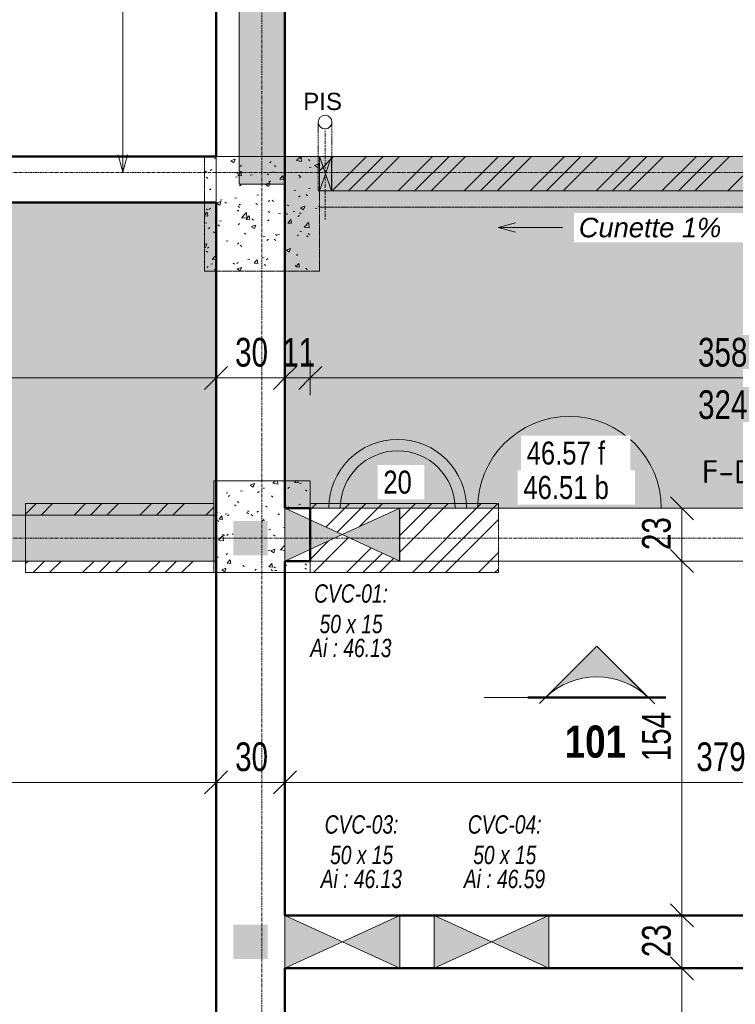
# Model space of a CAD drawing. Header units: millimetres. Extents: x 8507 to 240958, y -8745 to 78383.
# Tile 21 of 71: x 62118 to 65235, y 59709 to 63996. Entities that reach past the tile are written whole.
import ezdxf

# ---------------------------------------------------------------- set-up
doc = ezdxf.new("R2010")
doc.units = ezdxf.units.MM
for name, pattern in [('Caché', [7.14375, 4.7625, -2.38125]), ('Centre', [31.75, 6.35, -4.7625, 15.875, -4.7625]), ('Ligne de quadrillage', [22.225, 12.7, -3.175, 3.175, -3.175]), ('Tiret 1_16_', [3.175, 1.5875, -1.5875]), ('tiret perso', [2.6, 1.3, -1.3])]:
    doc.linetypes.add(name, pattern=pattern)
for name, color, linetype, lineweight in [('A-ANNO-DIMS', 211, 'Continuous', 9), ('A-ANNO-DIMS-50', 211, 'Continuous', 9), ('A-DETL', 90, 'Continuous', 5), ('A-DETL-CNTR', 5, 'Centre', 5), ('A-DETL-GENF', 92, 'Continuous', 5), ('A-DETL-HDLN', 90, 'Caché', 5), ('A-DETL-MBND', 5, 'Continuous', 5), ('A-DETL-THIN', 151, 'Continuous', 5), ('A-DOOR', 31, 'Continuous', 9), ('A-DOOR-IDEN', 31, 'Continuous', 9), ('A-FLOR', 192, 'Continuous', 5), ('A-FLOR-IDEN', 11, 'Continuous', 9), ('A-GENM-IDEN', 13, 'Continuous', 9), ('A-WALL', 113, 'Continuous', 9), ('G-ANNO-SYMB', 111, 'Continuous', 9), ('G-ANNO-TEXT', 231, 'Continuous', 9), ('S-GRID', 1, 'Continuous', 9)]:
    doc.layers.add(name, color=color, linetype=linetype, lineweight=lineweight)
doc.styles.add('Arial Narrow_4', font='ARIALN.TTF', dxfattribs={"width": 0.9, "height": 125})
doc.styles.add('Arial Narrow_B_2', font='ARIALNB.TTF', dxfattribs={"height": 140})
doc.styles.add('Arial_1', font='arial.ttf', dxfattribs={"width": 0.8, "height": 100})
doc.styles.add('Arial_2', font='arial.ttf', dxfattribs={"height": 75})
doc.styles.add('Arial_I_1', font='ariali.ttf', dxfattribs={"height": 85})
doc.styles.add('Arial_I_2', font='ariali.ttf', dxfattribs={"width": 0.75, "height": 80})
doc.styles.add('ISOCPEUR', font='isocpeur.ttf', dxfattribs={"height": 100})
doc.dimstyles.new('AB6_1_50_-_GB', dxfattribs={"dimscale": 304.8, "dimtxt": 127.928872, "dimasz": 0.328084, "dimexe": 0.246063, "dimexo": 0.0625, "dimgap": 0.04101, "dimtad": 1, "dimdec": 0, "dimlfac": 0.1, "dimdsep": 46, "dimtxsty": 'Arial Narrow_4', "dimblk1": 'OBLIQUE', "dimblk2": 'OBLIQUE', "dimsah": 1, "dimcen": 0.09, "dimazin": 0, "dimtfac": 1, "dimtdec": 4, "dimtix": 1, "dimtmove": 0, "dimatfit": 3, "dimfxl": 0.246063, "dimfxlon": 1, "dimtvp": 1, "dimtolj": 1, "dimtzin": 0, "dimarcsym": 2})
pattern_1 = [(45, (64631.8, -542.27), (-143.6841, 143.6841), []), (45, (64703.64, -542.27), (-143.6841, 143.6841), []), (45, (64775.48, -542.27), (-143.6841, 143.6841), [])]
pattern_2 = [(50, (64631.8, -542.27), (182.18467, -15.9391), [19.05, -209.55]), (355, (64631.8, -542.27), (-35.24243, 191.0566), [15.24, -167.64]), (100.451, (64646.98, -543.6), (146.9425, 175.1167), [16.19, -178.09]), (46.184, (64631.8, -491.47), (271.0789, -42.0433), [28.575, -314.325]), (96.636, (64654.4, -494.97), (237.4025, 247.4272), [24.285, -267.135]), (351.184, (64631.8, -491.47), (237.4046, 247.4251), [22.86, -251.46]), (21, (64657.2, -504.17), (151.61488, -102.26552), [19.05, -209.55]), (326, (64657.2, -504.17), (61.80236, 184.18774), [15.24, -167.64]), (71.451, (64669.83, -512.7), (213.41706, 81.92137), [16.19, -178.09]), (37.5, (64631.8, -542.27), (3.088323, 84.555076), [8.382, -157.226, 8.382, -161.798, -168.275]), (37.5, (64631.8, -542.27), (3.088323, 84.555076), [-335.788, 8.382, -159.893]), (7.5, (64631.8, -542.27), (66.81944, 100.18075), [8.382, -88.646, 8.382, -153.416, -64.135]), (7.5, (64631.8, -542.27), (66.81944, 100.18075), [-258.826, 8.382, -55.753]), (327.5, (64575.156, -542.27), (135.59049, -5.72891), [8.382, -55.118, 8.382, -189.738, -262.89]), (327.5, (64575.156, -542.27), (135.59049, -5.72891), [-261.62, 8.382, -254.508]), (317.5, (64549.76, -542.27), (148.12889, 25.42676), [8.382, -74.168, 8.382, -123.19, -186.69]), (317.5, (64549.76, -542.27), (148.12889, 25.42676), [-214.122, 8.382, -178.308])]
pattern_3 = [(0, (64631.8, -542.27), (0, 101.6), [3.353, -98.247]), (0, (64682.6, -491.47), (0, 101.6), [3.353, -98.247])]

# ---------------------------------------------------------------- blocks, each defined once
blk = doc.blocks.new('G_PORTE_BA - F-DRV-3009778-R-1 variante')
at = {"layer": 'A-DOOR'}
for p, q in [((-1790, -115), (-1790, 115)), ((-1790, 115), (1790, 115)), ((1790, 115), (1790, -115)), ((1790, -115), (-1790, -115))]:
    blk.add_line(p, q, dxfattribs=at)
blk = doc.blocks.new('ECBIM_BIM_RESA VOILE RECTANGULAIRE - ECBIM_BIM_RESA VOILE RECTANGULAIRE-3115785-R-1 variante')
at = {"layer": 'A-DETL-MBND'}
for points in [[(-3838.1, 59865.6), (-3588.1, 59980.6), (-3838.1, 60095.6)], [(-3338.1, 59865.6), (-3338.1, 60095.6), (-3588.1, 59980.6)]]:
    blk.add_hatch(color=256, dxfattribs=at).paths.add_polyline_path(points)
for p, q in [((-3838.1, 59865.6), (-3838.1, 60095.6)), ((-3838.1, 60095.6), (-3588.1, 59980.6)), ((-3588.1, 59980.6), (-3338.1, 60095.6)), ((-3338.1, 60095.6), (-3338.1, 59865.6)), ((-3588.1, 59980.6), (-3838.1, 59865.6)), ((-3338.1, 59865.6), (-3588.1, 59980.6))]:
    blk.add_line(p, q, dxfattribs=at)
blk = doc.blocks.new('ECBIM_BIM_RESA VOILE RECTANGULAIRE - Resa_ 30x15-3116653-R-1 variante')
at = {"layer": 'A-DETL-MBND'}
for points in [[(-3838.4, 61638.6), (-3588.4, 61753.6), (-3838.4, 61868.6)], [(-3338.4, 61638.6), (-3338.4, 61868.6), (-3588.4, 61753.6)]]:
    blk.add_hatch(color=256, dxfattribs=at).paths.add_polyline_path(points)
for p, q in [((-3838.4, 61638.6), (-3838.4, 61868.6)), ((-3838.4, 61868.6), (-3588.4, 61753.6)), ((-3588.4, 61753.6), (-3338.4, 61868.6)), ((-3338.4, 61868.6), (-3338.4, 61638.6)), ((-3588.4, 61753.6), (-3838.4, 61638.6)), ((-3338.4, 61638.6), (-3588.4, 61753.6))]:
    blk.add_line(p, q, dxfattribs=at)
blk = doc.blocks.new('ECBIM_BIM_RESA VOILE RECTANGULAIRE - Pissette 5x5-3025178-R-1 variante')
at = {"layer": 'A-DETL-MBND'}
for points in [[(-3688.1, 63250.2), (-3661.8, 63325.2), (-3688.1, 63400.2)], [(-3635.6, 63250.2), (-3635.6, 63400.2), (-3661.8, 63325.2)]]:
    blk.add_hatch(color=256, dxfattribs=at).paths.add_polyline_path(points)
for p, q in [((-3688.1, 63250.2), (-3688.1, 63400.2)), ((-3688.1, 63400.2), (-3661.8, 63325.2)), ((-3661.8, 63325.2), (-3635.6, 63400.2)), ((-3635.6, 63400.2), (-3635.6, 63250.2)), ((-3661.8, 63325.2), (-3688.1, 63250.2)), ((-3635.6, 63250.2), (-3661.8, 63325.2))]:
    blk.add_line(p, q, dxfattribs=at)
blk = doc.blocks.new('Coupe - Extrémité de la ligne de coupe - Pleine AB6-966899-R-1 variante')
at = {"layer": 'G-ANNO-SYMB'}
h = blk.add_hatch(color=256, dxfattribs=at)
edge = h.paths.add_edge_path()
edge.add_line((-6, 4.485), (-1.515, 0))
edge.add_arc((-6, -4.699), 6.496, 46.33082, 133.66918)
edge.add_line((-10.485, 0), (-6, 4.485))
for p, q in [((-6, 4.485), (-11.045, -0.559)), ((-6, 4.485), (-10.485, 0)), ((-6, 4.485), (-1.009, -0.506)), ((-1.515, 0), (-6, 4.485)), ((-12, 0.05), (0, 0.05)), ((-12, 0), (0, 0)), ((-12, 0), (-10.485, 0)), ((-12, -0.05), (0, -0.05)), ((0, 0), (-1.515, 0))]:
    blk.add_line(p, q, dxfattribs=at)
blk.add_arc((-6, -4.699), 6.496, 46.33082, 133.66918, dxfattribs=at)
blk = doc.blocks.new('DIMBLOCK17-R-1 variante')
at = {"layer": 'A-ANNO-DIMS-50'}
for p, q in [((63383.7, 62436.3), (63383.7, 62511.3)), ((66963.7, 62436.3), (66963.7, 62511.3)), ((66963.7, 62436.3), (63383.7, 62436.3)), ((63383.7, 62436.3), (63383.7, 62361.3)), ((66963.7, 62436.3), (66963.7, 62361.3))]:
    blk.add_line(p, q, dxfattribs=at)
at = {"layer": 'A-ANNO-DIMS-50', "lineweight": 18}
for p, q in [((63383.7, 62436.3), (63433.7, 62486.3)), ((66963.7, 62436.3), (67013.7, 62486.3)), ((63383.7, 62436.3), (63333.7, 62386.3)), ((66963.7, 62436.3), (66913.7, 62386.3))]:
    blk.add_line(p, q, dxfattribs=at)
at = {"layer": 'A-ANNO-DIMS-50', "color": 0, "char_height": 125, "width": 241.237, "attachment_point": 1, "line_spacing_factor": 0.974696, "style": 'Arial Narrow_4'}
for s, insert in [('358', (65073.1, 62610.4)), ('324', (65073.1, 62382.3))]:
    blk.add_mtext(s, dxfattribs=dict(at, insert=insert))
blk = doc.blocks.new('_Oblique')
at = {"color": 0, "linetype": 'ByBlock', "lineweight": -2}
blk.add_line((-0.5, -0.5), (0.5, 0.5), dxfattribs=at)
blk = doc.blocks.new('DIMBLOCK18-R-1 variante')
at = {"layer": 'A-ANNO-DIMS-50'}
for p, q in [((63273.7, 62436.3), (63273.7, 62511.3)), ((63383.7, 62436.3), (63383.7, 62511.3)), ((63383.7, 62436.3), (63273.7, 62436.3)), ((63273.7, 62436.3), (63273.7, 62361.3)), ((63383.7, 62436.3), (63383.7, 62361.3))]:
    blk.add_line(p, q, dxfattribs=at)
at = {"layer": 'A-ANNO-DIMS-50', "lineweight": 18}
for p, q in [((63273.7, 62436.3), (63323.7, 62486.3)), ((63383.7, 62436.3), (63433.7, 62486.3)), ((63273.7, 62436.3), (63223.7, 62386.3)), ((63383.7, 62436.3), (63333.7, 62386.3))]:
    blk.add_line(p, q, dxfattribs=at)
at = {"layer": 'A-ANNO-DIMS-50', "color": 0, "insert": (63261.6, 62610.4), "char_height": 125, "width": 160.825, "attachment_point": 1, "line_spacing_factor": 0.974696, "style": 'Arial Narrow_4'}
blk.add_mtext('11', dxfattribs=at)
blk = doc.blocks.new('DIMBLOCK19-R-1 variante')
at = {"layer": 'A-ANNO-DIMS-50'}
for p, q in [((62973.7, 62436.3), (62973.7, 62511.3)), ((63273.7, 62436.3), (63273.7, 62511.3)), ((63273.7, 62436.3), (62973.7, 62436.3)), ((62973.7, 62436.3), (62973.7, 62361.3)), ((63273.7, 62436.3), (63273.7, 62361.3))]:
    blk.add_line(p, q, dxfattribs=at)
at = {"layer": 'A-ANNO-DIMS-50', "lineweight": 18}
for p, q in [((62973.7, 62436.3), (63023.7, 62486.3)), ((63273.7, 62436.3), (63323.7, 62486.3)), ((62973.7, 62436.3), (62923.7, 62386.3)), ((63273.7, 62436.3), (63223.7, 62386.3))]:
    blk.add_line(p, q, dxfattribs=at)
at = {"layer": 'A-ANNO-DIMS-50', "color": 0, "insert": (63056.6, 62610.4), "char_height": 125, "width": 160.825, "attachment_point": 1, "line_spacing_factor": 0.974696, "style": 'Arial Narrow_4'}
blk.add_mtext('30', dxfattribs=at)
blk = doc.blocks.new('DIMBLOCK20-R-1 variante')
at = {"layer": 'A-ANNO-DIMS-50'}
for p, q in [((59373.7, 62436.3), (59373.7, 62511.3)), ((62973.7, 62436.3), (62973.7, 62511.3)), ((62973.7, 62436.3), (59373.7, 62436.3)), ((59373.7, 62436.3), (59373.7, 62361.3)), ((62973.7, 62436.3), (62973.7, 62361.3))]:
    blk.add_line(p, q, dxfattribs=at)
at = {"layer": 'A-ANNO-DIMS-50', "lineweight": 18}
for p, q in [((59373.7, 62436.3), (59423.7, 62486.3)), ((62973.7, 62436.3), (63023.7, 62486.3)), ((59373.7, 62436.3), (59323.7, 62386.3)), ((62973.7, 62436.3), (62923.7, 62386.3))]:
    blk.add_line(p, q, dxfattribs=at)
at = {"layer": 'A-ANNO-DIMS-50', "color": 0, "insert": (61073.1, 62610.4), "char_height": 125, "width": 241.237, "attachment_point": 1, "line_spacing_factor": 0.974696, "style": 'Arial Narrow_4'}
blk.add_mtext('360', dxfattribs=at)
blk = doc.blocks.new('DIMBLOCK94-R-1 variante')
at = {"layer": 'A-ANNO-DIMS-50'}
for p, q in [((63273.7, 60675.1), (63273.7, 60750.1)), ((67058.7, 60675.1), (67058.7, 60750.1)), ((67058.7, 60675.1), (63273.7, 60675.1)), ((63273.7, 60675.1), (63273.7, 60600.1)), ((67058.7, 60675.1), (67058.7, 60600.1))]:
    blk.add_line(p, q, dxfattribs=at)
at = {"layer": 'A-ANNO-DIMS-50', "lineweight": 18}
for p, q in [((63273.7, 60675.1), (63323.7, 60725.1)), ((67058.7, 60675.1), (67108.7, 60725.1)), ((63273.7, 60675.1), (63223.7, 60625.1)), ((67058.7, 60675.1), (67008.7, 60625.1))]:
    blk.add_line(p, q, dxfattribs=at)
at = {"layer": 'A-ANNO-DIMS-50', "color": 0, "insert": (65065.6, 60849.1), "char_height": 125, "width": 241.237, "attachment_point": 1, "line_spacing_factor": 0.974696, "style": 'Arial Narrow_4'}
blk.add_mtext('379', dxfattribs=at)
blk = doc.blocks.new('DIMBLOCK95-R-1 variante')
at = {"layer": 'A-ANNO-DIMS-50'}
for p, q in [((62973.7, 60675.1), (62973.7, 60750.1)), ((63273.7, 60675.1), (63273.7, 60750.1)), ((63273.7, 60675.1), (62973.7, 60675.1)), ((62973.7, 60675.1), (62973.7, 60600.1)), ((63273.7, 60675.1), (63273.7, 60600.1))]:
    blk.add_line(p, q, dxfattribs=at)
at = {"layer": 'A-ANNO-DIMS-50', "lineweight": 18}
for p, q in [((62973.7, 60675.1), (63023.7, 60725.1)), ((63273.7, 60675.1), (63323.7, 60725.1)), ((62973.7, 60675.1), (62923.7, 60625.1)), ((63273.7, 60675.1), (63223.7, 60625.1))]:
    blk.add_line(p, q, dxfattribs=at)
at = {"layer": 'A-ANNO-DIMS-50', "color": 0, "insert": (63056.6, 60849.1), "char_height": 125, "width": 160.825, "attachment_point": 1, "line_spacing_factor": 0.974696, "style": 'Arial Narrow_4'}
blk.add_mtext('30', dxfattribs=at)
blk = doc.blocks.new('DIMBLOCK96-R-1 variante')
at = {"layer": 'A-ANNO-DIMS-50'}
for p, q in [((59273.7, 60675.1), (59273.7, 60750.1)), ((62973.7, 60675.1), (62973.7, 60750.1)), ((62973.7, 60675.1), (59273.7, 60675.1)), ((59273.7, 60675.1), (59273.7, 60600.1)), ((62973.7, 60675.1), (62973.7, 60600.1))]:
    blk.add_line(p, q, dxfattribs=at)
at = {"layer": 'A-ANNO-DIMS-50', "lineweight": 18}
for p, q in [((59273.7, 60675.1), (59323.7, 60725.1)), ((62973.7, 60675.1), (63023.7, 60725.1)), ((59273.7, 60675.1), (59223.7, 60625.1)), ((62973.7, 60675.1), (62923.7, 60625.1))]:
    blk.add_line(p, q, dxfattribs=at)
at = {"layer": 'A-ANNO-DIMS-50', "color": 0, "insert": (61023.1, 60849.1), "char_height": 125, "width": 241.237, "attachment_point": 1, "line_spacing_factor": 0.974696, "style": 'Arial Narrow_4'}
blk.add_mtext('370', dxfattribs=at)
blk = doc.blocks.new('DIMBLOCK326-R-1 variante')
at = {"layer": 'A-ANNO-DIMS-50', "lineweight": 18}
for p, q in [((65003.1, 59865.6), (64953.1, 59915.6)), ((65003.1, 59865.6), (65053.1, 59815.6)), ((65003.1, 53535.4), (64953.1, 53585.4)), ((65003.1, 53535.4), (65053.1, 53485.4))]:
    blk.add_line(p, q, dxfattribs=at)
at = {"layer": 'A-ANNO-DIMS-50'}
for p, q in [((65003.1, 59865.6), (64928.1, 59865.6)), ((65003.1, 53535.4), (65003.1, 59865.6)), ((65003.1, 59865.6), (65078.1, 59865.6)), ((65003.1, 53535.4), (64928.1, 53535.4)), ((65003.1, 53535.4), (65078.1, 53535.4))]:
    blk.add_line(p, q, dxfattribs=at)
at = {"layer": 'A-ANNO-DIMS-50', "color": 0, "insert": (64829, 56600), "char_height": 125, "width": 241.237, "attachment_point": 1, "rotation": 90, "line_spacing_factor": 0.974696, "style": 'Arial Narrow_4'}
blk.add_mtext('633', dxfattribs=at)
blk = doc.blocks.new('DIMBLOCK327-R-1 variante')
at = {"layer": 'A-ANNO-DIMS-50', "lineweight": 18}
for p, q in [((65003.1, 60095.6), (64953.1, 60145.6)), ((65003.1, 60095.6), (65053.1, 60045.6)), ((65003.1, 59865.6), (64953.1, 59915.6)), ((65003.1, 59865.6), (65053.1, 59815.6))]:
    blk.add_line(p, q, dxfattribs=at)
at = {"layer": 'A-ANNO-DIMS-50'}
for p, q in [((65003.1, 60095.6), (64928.1, 60095.6)), ((65003.1, 59865.6), (65003.1, 60095.6)), ((65003.1, 60095.6), (65078.1, 60095.6)), ((65003.1, 59865.6), (64928.1, 59865.6)), ((65003.1, 59865.6), (65078.1, 59865.6))]:
    blk.add_line(p, q, dxfattribs=at)
at = {"layer": 'A-ANNO-DIMS-50', "color": 0, "insert": (64829, 59913.5), "char_height": 125, "width": 160.825, "attachment_point": 1, "rotation": 90, "line_spacing_factor": 0.974696, "style": 'Arial Narrow_4'}
blk.add_mtext('23', dxfattribs=at)
blk = doc.blocks.new('DIMBLOCK328-R-1 variante')
at = {"layer": 'A-ANNO-DIMS-50', "lineweight": 18}
for p, q in [((65003.1, 61638.6), (64953.1, 61688.6)), ((65003.1, 61638.6), (65053.1, 61588.6)), ((65003.1, 60095.6), (64953.1, 60145.6)), ((65003.1, 60095.6), (65053.1, 60045.6))]:
    blk.add_line(p, q, dxfattribs=at)
at = {"layer": 'A-ANNO-DIMS-50'}
for p, q in [((65003.1, 61638.6), (64928.1, 61638.6)), ((65003.1, 60095.6), (65003.1, 61638.6)), ((65003.1, 61638.6), (65078.1, 61638.6)), ((65003.1, 60095.6), (64928.1, 60095.6)), ((65003.1, 60095.6), (65078.1, 60095.6))]:
    blk.add_line(p, q, dxfattribs=at)
at = {"layer": 'A-ANNO-DIMS-50', "color": 0, "insert": (64829, 60766.5), "char_height": 125, "width": 241.237, "attachment_point": 1, "rotation": 90, "line_spacing_factor": 0.974696, "style": 'Arial Narrow_4'}
blk.add_mtext('154', dxfattribs=at)
blk = doc.blocks.new('DIMBLOCK329-R-1 variante')
at = {"layer": 'A-ANNO-DIMS-50', "lineweight": 18}
for p, q in [((65003.1, 61868.6), (64953.1, 61918.6)), ((65003.1, 61868.6), (65053.1, 61818.6)), ((65003.1, 61638.6), (64953.1, 61688.6)), ((65003.1, 61638.6), (65053.1, 61588.6))]:
    blk.add_line(p, q, dxfattribs=at)
at = {"layer": 'A-ANNO-DIMS-50'}
for p, q in [((65003.1, 61868.6), (64928.1, 61868.6)), ((65003.1, 61638.6), (65003.1, 61868.6)), ((65003.1, 61868.6), (65078.1, 61868.6)), ((65003.1, 61638.6), (64928.1, 61638.6)), ((65003.1, 61638.6), (65078.1, 61638.6))]:
    blk.add_line(p, q, dxfattribs=at)
at = {"layer": 'A-ANNO-DIMS-50', "color": 0, "insert": (64829, 61686.5), "char_height": 125, "width": 160.825, "attachment_point": 1, "rotation": 90, "line_spacing_factor": 0.974696, "style": 'Arial Narrow_4'}
blk.add_mtext('23', dxfattribs=at)
blk = doc.blocks.new('G_Dalle Epaisseur - G_Dalle Epaisseur-1020438-R-1 variante')
at = {"layer": 'A-FLOR-IDEN'}
blk.add_line((-6, 0), (6, 0), dxfattribs=at)
for radius in [6, 5]:
    blk.add_arc((0, 0), radius, 360, 180, dxfattribs=at)

msp = doc.modelspace()

# ---------------------------------------------------------------- hatches: boundary and pattern name
at = {"layer": 'A-DETL-GENF'}
for points in [[(63048.65, 61663.56), (63198.65, 61663.56), (63198.65, 61813.56), (63048.65, 61813.56)], [(63048.65, 59905.56), (63198.65, 59905.56), (63198.65, 60055.56), (63048.65, 60055.56)]]:
    msp.add_hatch(color=8, dxfattribs=at).paths.add_polyline_path(points)
at = {"layer": 'A-DETL-MBND', "linetype": 'Tiret 1_16_'}
h = msp.add_hatch(dxfattribs=at)
h.set_pattern_fill('FP_14', style=0, pattern_type=2)
h.set_pattern_definition(pattern_2)
h.paths.add_polyline_path([(63073.65, 63280.23), (63273.65, 63280.23), (63273.65, 75560.27), (63073.65, 75560.27), (63073.65, 75535.27), (63198.65, 75535.27), (63198.65, 75385.27), (63073.65, 75385.27), (63073.65, 65178.14)])
h = msp.add_hatch(dxfattribs=at)
h.set_pattern_fill('FP_14', style=0, pattern_type=2)
h.set_pattern_definition(pattern_2)
h.paths.add_polyline_path([(62923.65, 62900.23), (63423.65, 62900.23), (63423.65, 63400.23), (62923.65, 63400.23)])
at = {"layer": 'A-DETL-MBND'}
h = msp.add_hatch(dxfattribs=at)
h.set_pattern_fill('FP_17', color=8, style=0, pattern_type=2)
h.set_pattern_definition(pattern_3)
h.paths.add_polyline_path([(95303.65, 61838.56), (99048.65, 61838.56), (99048.65, 63400.23), (95303.65, 63400.23), (95303.65, 61868.56)])
h.paths.add_polyline_path([(99298.65, 61838.56), (99843.65, 61838.56), (99843.65, 63400.23), (99298.65, 63400.23), (99298.65, 61889.41)])
h.paths.add_polyline_path([(95073.65, 61868.56), (95073.65, 63400.23), (91288.65, 63400.23), (91288.65, 61868.56), (93383.99, 61868.56)])
h.paths.add_polyline_path([(91058.65, 61868.56), (91058.65, 63400.23), (87288.65, 63400.23), (87288.65, 61868.56), (89812.49, 61868.56)])
h.paths.add_polyline_path([(87058.65, 61868.56), (87058.65, 63400.23), (83288.65, 63400.23), (83288.65, 61868.56), (86241, 61868.56)])
h.paths.add_polyline_path([(83058.65, 61868.56), (83058.65, 63400.23), (79288.65, 63400.23), (79288.65, 61868.56), (82669.5, 61868.56)])
h.paths.add_polyline_path([(79058.65, 61868.56), (79058.65, 63400.23), (75283.65, 63400.23), (75283.65, 61868.56), (78523.65, 61868.56)])
h.paths.add_polyline_path([(75053.65, 61868.56), (75053.65, 63400.23), (71288.65, 63400.23), (71288.65, 61868.56), (74790.95, 61868.56)])
h.paths.add_polyline_path([(71058.65, 61868.56), (71058.65, 63400.23), (67288.65, 63400.23), (67288.65, 61868.56), (70169.25, 61868.56)])
h.paths.add_polyline_path([(67058.65, 61868.56), (67058.65, 63400.23), (63273.65, 63400.23), (63273.65, 61868.56), (64812, 61868.56)])
at = {"layer": 'A-DETL-MBND', "linetype": 'Tiret 1_16_'}
h = msp.add_hatch(dxfattribs=at)
h.set_pattern_fill('FP_13', style=0, pattern_type=2)
h.set_pattern_definition(pattern_1)
h.paths.add_polyline_path([(66923.65, 63250.23), (66923.65, 63400.23), (63423.65, 63400.23), (63423.65, 63250.23), (64812, 63250.23)])
h = msp.add_hatch(dxfattribs=at)
h.set_pattern_fill('FP_14', style=0, pattern_type=2)
h.set_pattern_definition(pattern_2)
h.paths.add_polyline_path([(63383.65, 61588.56), (63383.65, 61689.32), (63273.31, 61638.56), (63273.31, 61868.56), (63383.65, 61817.8), (63383.65, 61988.56), (62963.65, 61988.56), (62963.65, 61838.56), (62973.65, 61838.56), (62973.65, 61638.56), (62963.65, 61638.56), (62963.65, 61588.56), (63273.31, 61588.56)])
h.paths.add_polyline_path([(63048.65, 61663.56), (63048.65, 61813.56), (63198.65, 61813.56), (63198.65, 61663.56)])
h = msp.add_hatch(dxfattribs=at)
h.set_pattern_fill('FP_13', style=0, pattern_type=2)
h.set_pattern_definition(pattern_1)
h.paths.add_polyline_path([(63383.65, 61588.56), (64203.65, 61588.56), (64203.65, 61888.56), (63383.65, 61888.56), (63383.65, 61817.8), (63523.31, 61753.56), (63383.65, 61689.32), (63383.65, 61638.56)])
h.paths.add_polyline_path([(63773.31, 61638.56), (63523.31, 61753.56), (63773.31, 61868.56)])
at = {"layer": 'A-DETL-MBND'}
msp.add_hatch(color=254, dxfattribs=at).paths.add_polyline_path([(62973.65, 61638.56), (62973.65, 61838.56), (59373.65, 61838.56), (59373.65, 61638.56), (61240.5, 61638.56)])
at = {"layer": 'A-FLOR'}
h = msp.add_hatch(dxfattribs=at)
h.set_pattern_fill('FP_18', color=8, style=0, pattern_type=2)
h.set_pattern_definition(pattern_3)
h.paths.add_polyline_path([(62973.65, 61838.56), (62973.65, 63200.23), (59423.65, 63200.23), (59423.65, 62900.23), (58923.65, 62900.23), (58923.65, 63200.23), (54923.65, 63200.23), (54923.65, 61888.56), (55203.65, 61888.56), (55203.65, 61838.56), (61240.5, 61838.56)])
at = {"layer": 'A-WALL', "linetype": 'Tiret 1_16_'}
h = msp.add_hatch(dxfattribs=at)
h.set_pattern_fill('FP_13', color=250, style=0, pattern_type=2)
h.set_pattern_definition(pattern_1)
h.paths.add_polyline_path([(62143.65, 61588.56), (62963.65, 61588.56), (62963.65, 61638.56), (62143.65, 61638.56)])
h.paths.add_polyline_path([(62963.65, 61838.56), (62963.65, 61888.56), (62143.65, 61888.56), (62143.65, 61838.56), (62799.65, 61838.56)])

# ---------------------------------------------------------------- linework, layer by layer
at = {"layer": 'A-DETL', "linetype": 'tiret perso'}
msp.add_line((66923.65, 63180.23), (63423.65, 63180.23), dxfattribs=at)
at = {"layer": 'A-DETL-CNTR'}
msp.add_line((63448.31, 63125.23), (63448.31, 63520.23), dxfattribs=at)
at = {"layer": 'A-DETL-HDLN'}
for p, q in [((63418.31, 63550.23), (63418.31, 63250.23)), ((63478.31, 63250.23), (63478.31, 63550.23)), ((63418.31, 63250.23), (63478.31, 63250.23))]:
    msp.add_line(p, q, dxfattribs=at)
at = {"layer": 'A-DETL-MBND', "color": 7, "linetype": 'Tiret 1_16_'}
for p, q in [((63073.65, 63280.23), (63073.65, 75385.27)), ((63073.65, 75385.27), (63073.65, 63280.23)), ((63273.65, 63280.23), (63273.65, 75360.27)), ((63273.65, 75360.27), (63273.65, 63280.23)), ((62923.65, 62900.23), (62923.65, 63400.23)), ((62923.65, 63400.23), (62923.65, 62900.23)), ((62923.65, 63400.23), (67423.65, 63400.23)), ((67423.65, 63400.23), (62923.65, 63400.23)), ((63423.65, 63400.23), (63423.65, 62900.23)), ((63423.65, 62900.23), (63423.65, 63400.23)), ((63423.65, 63250.23), (63423.65, 63400.23)), ((63423.65, 63400.23), (63423.65, 63250.23)), ((63273.65, 63280.23), (63073.65, 63280.23)), ((63073.65, 63280.23), (63273.65, 63280.23)), ((63423.65, 63250.23), (66923.65, 63250.23)), ((66923.65, 63250.23), (63423.65, 63250.23)), ((63423.65, 62900.23), (62923.65, 62900.23)), ((62923.65, 62900.23), (63423.65, 62900.23)), ((62963.65, 61588.56), (62963.65, 61988.56)), ((62963.65, 61988.56), (63383.65, 61988.56)), ((63383.65, 61988.56), (62963.65, 61988.56)), ((62963.65, 61988.56), (62963.65, 61588.56)), ((63383.65, 61988.56), (63383.65, 61588.56)), ((63383.65, 61588.56), (63383.65, 61988.56)), ((63383.65, 61888.56), (64203.65, 61888.56)), ((64203.65, 61888.56), (63383.65, 61888.56)), ((63383.65, 61588.56), (63383.65, 61888.56)), ((63383.65, 61888.56), (63383.65, 61588.56)), ((64203.65, 61888.56), (64203.65, 61588.56)), ((64203.65, 61888.56), (64203.65, 61588.56)), ((63383.65, 61588.56), (62963.65, 61588.56)), ((62963.65, 61588.56), (63383.65, 61588.56)), ((63383.65, 61588.56), (64203.65, 61588.56)), ((64203.65, 61588.56), (63383.65, 61588.56))]:
    msp.add_line(p, q, dxfattribs=at)
at = {"layer": 'A-DETL-MBND'}
for p, q in [((63273.65, 63400.23), (99843.65, 63400.23)), ((63476.15, 63400.23), (63423.65, 63400.23)), ((63423.65, 63400.23), (63476.15, 63400.23)), ((63423.65, 63250.23), (63423.65, 63400.23)), ((63423.65, 63250.23), (63423.65, 63400.23)), ((63476.15, 63400.23), (63476.15, 63250.23)), ((63476.15, 63250.23), (63476.15, 63400.23)), ((63476.15, 63250.23), (63423.65, 63250.23)), ((63423.65, 63250.23), (63476.15, 63250.23)), ((63773.31, 61868.56), (63273.31, 61868.56)), ((63273.31, 61868.56), (63773.31, 61868.56)), ((63273.31, 61638.56), (63273.31, 61868.56)), ((63273.31, 61638.56), (63273.31, 61868.56)), ((63773.31, 61868.56), (63773.31, 61638.56)), ((63773.31, 61638.56), (63773.31, 61868.56)), ((59373.65, 61638.35), (62973.65, 61638.35)), ((63773.31, 61638.56), (63273.31, 61638.56)), ((63273.31, 61638.56), (63773.31, 61638.56)), ((63273.7, 53535.4), (63273.7, 61638.6)), ((63273.7, 61638.6), (71313.65, 61638.6)), ((63773.65, 60095.56), (63273.65, 60095.56)), ((63273.65, 60095.56), (63773.65, 60095.56)), ((63273.65, 59865.56), (63273.65, 60095.56)), ((63273.65, 59865.56), (63273.65, 60095.56)), ((63773.65, 60095.56), (63773.65, 59865.56)), ((63773.65, 59865.56), (63773.65, 60095.56)), ((64423.65, 60095.56), (63923.65, 60095.56)), ((63923.65, 60095.56), (64423.65, 60095.56)), ((63923.65, 59865.56), (63923.65, 60095.56)), ((63923.65, 59865.56), (63923.65, 60095.56)), ((64423.65, 60095.56), (64423.65, 59865.56)), ((64423.65, 59865.56), (64423.65, 60095.56)), ((63773.65, 59865.56), (63273.65, 59865.56)), ((63273.65, 59865.56), (63773.65, 59865.56)), ((64423.65, 59865.56), (63923.65, 59865.56)), ((63923.65, 59865.56), (64423.65, 59865.56))]:
    msp.add_line(p, q, dxfattribs=at)
at = {"layer": 'A-DETL-MBND', "color": 250, "lineweight": 9}
for p, q in [((59373.65, 61838.56), (62973.65, 61838.56)), ((62143.65, 61838.56), (60203.65, 61838.56)), ((62143.65, 61638.56), (62143.65, 61838.56)), ((62143.65, 61838.56), (62973.65, 61838.56)), ((62973.65, 61838.56), (62973.65, 61638.56)), ((62973.65, 61838.56), (62973.65, 61638.56)), ((59373.65, 61638.56), (62973.65, 61638.56)), ((60203.65, 61638.56), (62143.65, 61638.56)), ((62973.65, 61638.56), (62143.65, 61638.56))]:
    msp.add_line(p, q, dxfattribs=at)
at = {"layer": 'A-DETL-THIN'}
msp.add_line((64912.78, 61868.56), (64112.78, 61868.56), dxfattribs=at)
msp.add_circle((63448.31, 63550.23), 30, dxfattribs=at)
msp.add_arc((64512.78, 61868.56), 400, 0, 180, dxfattribs=at)
at = {"layer": 'A-FLOR'}
for p, q in [((59423.65, 63200.23), (62973.65, 63200.23)), ((62973.65, 61838.56), (55203.65, 61838.56))]:
    msp.add_line(p, q, dxfattribs=at)
at = {"layer": 'A-WALL', "lineweight": 50}
for p, q in [((62973.65, 75660.27), (62973.65, 63400.23)), ((63273.65, 75360.27), (63273.65, 61868.56)), ((59423.65, 63400.23), (62973.65, 63400.23)), ((62973.65, 63200.23), (59423.65, 63200.23)), ((62973.65, 51973.73), (62973.65, 63200.23)), ((63273.65, 61868.56), (63383.65, 61868.56)), ((63383.65, 61868.56), (63383.65, 61638.56)), ((63273.65, 61638.56), (63273.65, 60095.56)), ((63383.65, 61638.56), (63273.65, 61638.56)), ((63273.65, 60095.56), (68495.14, 60095.56)), ((63273.65, 59865.56), (63273.65, 53535.4)), ((68495.14, 59865.56), (63273.65, 59865.56))]:
    msp.add_line(p, q, dxfattribs=at)
at = {"layer": 'A-WALL'}
for p, q in [((62973.65, 63200.23), (62973.65, 63400.23)), ((63383.65, 61868.56), (70963.65, 61868.56)), ((63383.65, 61868.56), (63383.65, 61638.56)), ((63383.65, 61638.56), (71543.65, 61638.56)), ((63273.65, 59865.56), (63273.65, 60095.56))]:
    msp.add_line(p, q, dxfattribs=at)
at = {"layer": 'A-WALL', "color": 7, "linetype": 'Tiret 1_16_', "lineweight": 5}
for p, q in [((62143.65, 61888.56), (62963.65, 61888.56)), ((62963.65, 61888.56), (62143.65, 61888.56)), ((62143.65, 61838.56), (62143.65, 61888.56)), ((62143.65, 61888.56), (62143.65, 61588.56)), ((62963.65, 61888.56), (62963.65, 61588.56)), ((62963.65, 61888.56), (62963.65, 61588.56)), ((62143.65, 61588.56), (62143.65, 61638.56)), ((62143.65, 61588.56), (62963.65, 61588.56)), ((62963.65, 61588.56), (62143.65, 61588.56))]:
    msp.add_line(p, q, dxfattribs=at)
at = {"layer": 'G-ANNO-SYMB'}
msp.add_line((64141.05, 61044.26), (64332.14, 61044.26), dxfattribs=at)
at = {"layer": 'G-ANNO-TEXT', "color": 170}
for p, q in [((62567.07, 63332.04), (62567.07, 68830.88)), ((62567.07, 63332.04), (62546.97, 63407.04)), ((62567.07, 63332.04), (62587.16, 63407.04)), ((64202.59, 63090.81), (64277.59, 63110.91)), ((64202.59, 63090.81), (64277.59, 63070.71)), ((64202.59, 63090.81), (64483.9, 63090.81))]:
    msp.add_line(p, q, dxfattribs=at)
at = {"layer": 'S-GRID', "linetype": 'Ligne de quadrillage'}
for p, q in [((63173.65, 47292.72), (63173.65, 77732.55)), ((48070.04, 63330.23), (102467.67, 63330.23)), ((48070.04, 61738.56), (102467.67, 61738.56))]:
    msp.add_line(p, q, dxfattribs=at)

# ---------------------------------------------------------------- block references
at = {"layer": 'A-DETL-MBND'}
for name, p in [('ECBIM_BIM_RESA VOILE RECTANGULAIRE - Pissette 5x5-3025178-R-1 variante', (67111.75, 0)), ('ECBIM_BIM_RESA VOILE RECTANGULAIRE - Resa_ 30x15-3116653-R-1 variante', (67111.75, 0)), ('ECBIM_BIM_RESA VOILE RECTANGULAIRE - ECBIM_BIM_RESA VOILE RECTANGULAIRE-3115785-R-1 variante', (67111.75, 0)), ('ECBIM_BIM_RESA VOILE RECTANGULAIRE - ECBIM_BIM_RESA VOILE RECTANGULAIRE-3115785-R-1 variante', (67761.75, 0))]:
    msp.add_blockref(name, p, dxfattribs=at)
at = {"layer": 'A-DOOR', "rotation": 180}
msp.add_blockref('G_PORTE_BA - F-DRV-3009778-R-1 variante', (65173.65, 61753.56), dxfattribs=at)
at = {"layer": 'A-FLOR-IDEN', "xscale": 49.99999999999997, "yscale": 49.99999999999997, "zscale": 49.99999999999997}
msp.add_blockref('G_Dalle Epaisseur - G_Dalle Epaisseur-1020438-R-1 variante', (63764.77, 61868.56), dxfattribs=at)
at = {"layer": 'G-ANNO-SYMB', "extrusion": (0, 0, -1), "xscale": 49.99999999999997, "yscale": 49.99999999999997, "zscale": 49.99999999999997}
msp.add_blockref('Coupe - Extrémité de la ligne de coupe - Pleine AB6-966899-R-1 variante', (-64332.14, 61044.26), dxfattribs=at)

# ---------------------------------------------------------------- texts
at = {"layer": 'A-DOOR-IDEN', "insert": (65090.15, 62077.49), "char_height": 100, "width": 489.0294, "attachment_point": 1, "style": 'ISOCPEUR'}
msp.add_mtext('F-DRV', dxfattribs=at)
at = {"layer": 'A-GENM-IDEN', "char_height": 80, "attachment_point": 1, "style": 'Arial_I_2'}
for s, insert, width in [('CVC-01:', (63400.76, 61537.39), 399.8416), ('50 x 15', (63424.38, 61404.58), 342.7214), ('Ai : 46.13', (63383.51, 61300.15), 441.9302), ('CVC-03:', (63446.57, 60531.66), 399.8416), ('CVC-04:', (64070.08, 60531.66), 399.8416), ('50 x 15', (63470.19, 60398.85), 342.7214), ('50 x 15', (64093.7, 60398.85), 342.7214), ('Ai : 46.13', (63429.32, 60294.42), 441.9302), ('Ai : 46.59', (64052.83, 60294.42), 441.9302)]:
    msp.add_mtext(s, dxfattribs=dict(at, insert=insert, width=width))
at = {"layer": 'G-ANNO-SYMB', "insert": (64492.08, 60922.3), "char_height": 140, "width": 324.6834, "attachment_point": 1, "style": 'Arial Narrow_B_2'}
msp.add_mtext('101', dxfattribs=at)

# ---------------------------------------------------------------- dimensions: what is measured, and where the dimension line sits
at = {"layer": 'A-ANNO-DIMS'}
for base, p1, p2, override, picture, middle in [((59373.65, 62436.31), (62973.65, 62361.31), (59373.65, 62361.31), {"dimpost": '<>', "dimfxl": 3600}, 'DIMBLOCK20-R-1 variante', (61173.65, 62512.63)), ((62973.65, 62436.31), (63273.65, 62361.31), (62973.65, 62361.31), {"dimpost": '<>', "dimfxl": 300}, 'DIMBLOCK19-R-1 variante', (63123.65, 62512.63)), ((59273.65, 60675.09), (62973.65, 60600.09), (59273.65, 60600.09), {"dimpost": '<>', "dimfxl": 3700}, 'DIMBLOCK96-R-1 variante', (61123.65, 60751.41)), ((63273.65422748, 60675.08526748), (67058.65422748, 60600.08526748), (63273.65422748, 60600.08526748), {"dimpost": '<>', "dimfxl": 3785}, 'DIMBLOCK94-R-1 variante', (65166.15422748, 60751.40689131))]:
    dim = msp.add_linear_dim(base=base, p1=p1, p2=p2, dimstyle='AB6_1_50_-_GB', override=override, dxfattribs=at)
    dim.commit()
    dim.dimension.update_dxf_attribs({"geometry": picture, "text_midpoint": middle})
for base, p1, p2, angle, override, picture, middle in [((63273.65, 62436.31), (63383.65, 62361.31), (63273.65, 62361.31), 0, {"dimpost": '<>', "dimfxl": 110}, 'DIMBLOCK18-R-1 variante', (63328.65, 62511.57)), ((65003.09, 61868.56), (64928.09, 61638.56), (64928.09, 61868.56), 90, {"dimpost": '<>', "dimfxl": 230}, 'DIMBLOCK329-R-1 variante', (64926.77, 61753.56)), ((65003.09, 61638.56), (64928.09, 60095.56), (64928.09, 61638.56), 90, {"dimpost": '<>', "dimfxl": 1543}, 'DIMBLOCK328-R-1 variante', (64926.77, 60867.06)), ((62973.65, 60675.09), (63273.65, 60600.09), (62973.65, 60600.09), 0, {"dimpost": '<>', "dimfxl": 300}, 'DIMBLOCK95-R-1 variante', (63123.65, 60751.41)), ((65003.09, 60095.56), (64928.09, 59865.56), (64928.09, 60095.56), 90, {"dimpost": '<>', "dimfxl": 230}, 'DIMBLOCK327-R-1 variante', (64926.77, 59980.56)), ((65003.09, 59865.56), (64928.09, 53535.4), (64928.09, 59865.56), 90, {"dimpost": '<>', "dimfxl": 6330.163046}, 'DIMBLOCK326-R-1 variante', (64926.77, 56700.48))]:
    dim = msp.add_linear_dim(base=base, p1=p1, p2=p2, angle=angle, dimstyle='AB6_1_50_-_GB', override=override, dxfattribs=at)
    dim.commit()
    dim.dimension.update_dxf_attribs({"geometry": picture, "text_midpoint": middle})
dim = msp.add_linear_dim(base=(63383.65, 62436.31), p1=(66963.65, 62361.31), p2=(63383.65, 62361.31), text='<>\\X324', dimstyle='AB6_1_50_-_GB', override={"dimpost": '<>', "dimfxl": 3580}, dxfattribs=at)
dim.commit()
dim.dimension.update_dxf_attribs({"geometry": 'DIMBLOCK17-R-1 variante', "text_midpoint": (65173.65, 62436.31)})

# ---------------------------------------------------------------- next in the draw order: texts
at = {"layer": 'A-FLOR-IDEN', "insert": (63701.91, 62032.13), "char_height": 100, "width": 153.924, "attachment_point": 1, "style": 'Arial_1', "bg_fill": 3, "box_fill_scale": 1.25, "bg_fill_color": 256, "bg_fill_true_color": 13158600, "bg_fill_transparency": 0}
msp.add_mtext('20', dxfattribs=at)
at = {"layer": 'G-ANNO-TEXT', "color": 7, "attachment_point": 1, "bg_fill": 3, "box_fill_scale": 1.25, "bg_fill_color": 256, "bg_fill_true_color": 13158600, "bg_fill_transparency": 0}
for s, insert, char_height, width, style in [('PIS', (63353.24, 63677.56), 75, 204.4303, 'Arial_2'), ('Cunette 1%', (64553.74, 63133.31), 85, 781.6453, 'Arial_I_1'), ('46.57 f', (64326.36, 62158.89), 100, 426.4977, 'Arial_1'), ('46.51 b', (64311.96, 62008.89), 100, 461.772, 'Arial_1')]:
    msp.add_mtext(s, dxfattribs=dict(at, insert=insert, char_height=char_height, width=width, style=style))

doc.saveas('drawing.dxf')
